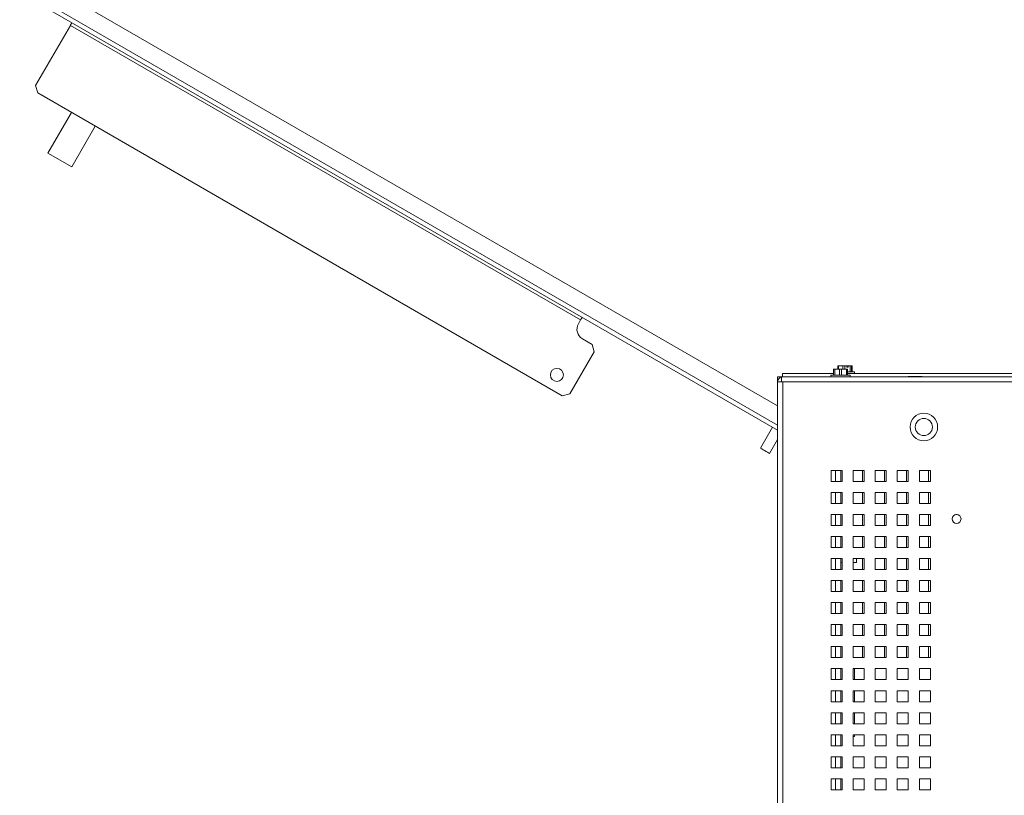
# Paper-space layout '3' of a CAD drawing. Header units: inches. Extents: x 1 to 109, y 1 to 85.
# Tile 68 of 109: x 77 to 92, y 25 to 36. Entities that reach past the tile are written whole.
import ezdxf

# ---------------------------------------------------------------- set-up
doc = ezdxf.new("R2010")
doc.units = ezdxf.units.IN
doc.header["$MEASUREMENT"] = 0
doc.linetypes.add('CENTERX2', pattern=[0.8, 0.5, -0.1, 0.1, -0.1])
doc.layers.add('FORMAT', color=7, linetype='Continuous')
doc.styles.add('SLDTEXTSTYLE0', font='GOTHIC.TTF', dxfattribs={"width": 0.913})
doc.dimstyles.new('SLDDIMSTYLE7', dxfattribs={"dimtxt": 0.625, "dimasz": 0.65, "dimexe": 0, "dimexo": 0.0625, "dimgap": 0.15625, "dimtad": 0, "dimtih": 1, "dimtoh": 1, "dimdec": 1, "dimlfac": 1.2, "dimrnd": 1e-09, "dimzin": 12, "dimdsep": 46, "dimtxsty": 'SLDTEXTSTYLE0', "dimsah": 1, "dimcen": 0, "dimadec": 0, "dimazin": 3, "dimtfac": 1, "dimtdec": 1, "dimtofl": 0, "dimtmove": 0, "dimatfit": 3, "dimfxl": 1, "dimfrac": 2, "dimtolj": 1, "dimtzin": 12, "dimarcsym": 0})

# ---------------------------------------------------------------- blocks, each defined once
blk = doc.blocks.new('_D_106')
at = {"layer": 'FORMAT', "color": 1, "ltscale": 5}
for p, q in [((78.686, 18.252), (75.288, 14.555)), ((75.288, 14.555), (74.038, 14.555))]:
    blk.add_line(p, q, dxfattribs=at)
blk.add_solid([(78.686, 18.252), (78.173, 17.841), (78.32, 17.706)], dxfattribs=at)
at = {"layer": 'FORMAT', "color": 1, "ltscale": 5, "char_height": 0.625, "attachment_point": 1, "style": 'SLDTEXTSTYLE0'}
for s, insert in [('19.2', (70.2, 15.353)), ('DOOR SWING', (68.487, 14.361))]:
    blk.add_mtext(s, dxfattribs=dict(at, insert=insert))

psp = doc.layouts.new('3')

# ---------------------------------------------------------------- linework, layer by layer
at = {"color": 7, "linetype": 'Continuous', "lineweight": 15, "ltscale": 5}
for p, q in [((75.7827, 38.067), (88.8858, 30.5019)), ((88.8858, 30.1345), (75.5514, 37.8331)), ((78.1841, 36.2593), (77.6591, 35.35)), ((85.9062, 31.801), (78.1841, 36.2593)), ((77.6591, 35.35), (77.6896, 35.2362)), ((77.6896, 35.2362), (85.6282, 30.6529)), ((77.8436, 34.3253), (78.1996, 34.9418)), ((78.2044, 34.1169), (78.5604, 34.7335)), ((78.2044, 34.1169), (77.8436, 34.3253)), ((85.8729, 31.7433), (85.9062, 31.801)), ((86.0782, 31.4323), (85.9339, 31.5156)), ((85.742, 30.6834), (86.1087, 31.3184)), ((86.1087, 31.3184), (86.0782, 31.4323)), ((88.9595, 30.9918), (88.9595, 30.9419)), ((89.7349, 30.9918), (88.9595, 30.9918)), ((89.7357, 31.0594), (89.7349, 31.0591)), ((89.7349, 31.0558), (89.7349, 31.0591)), ((89.7513, 31.0558), (89.7349, 31.0558)), ((89.7349, 30.9654), (89.7349, 31.0558)), ((89.7357, 31.0594), (89.7869, 31.0594)), ((89.7869, 31.0594), (89.7513, 31.0558)), ((89.7513, 31.0558), (89.7513, 30.9654)), ((89.8226, 31.0558), (89.7869, 31.0594)), ((89.7869, 31.0594), (89.8911, 31.0594)), ((89.796, 31.1056), (89.8014, 31.1093)), ((89.8086, 31.1056), (89.796, 31.1056)), ((89.796, 31.0594), (89.796, 31.1056)), ((89.8412, 31.1093), (89.8005, 31.1093)), ((89.8412, 31.1093), (89.8086, 31.1056)), ((89.8086, 31.1056), (89.8086, 31.0594)), ((89.8226, 30.9654), (89.8226, 31.0558)), ((89.8555, 31.0558), (89.8226, 31.0558)), ((89.8738, 31.1056), (89.8412, 31.1093)), ((89.9321, 31.1093), (89.8412, 31.1093)), ((89.8911, 31.0594), (89.8555, 31.0558)), ((89.8555, 31.0558), (89.8555, 30.9654)), ((89.9064, 31.1056), (89.8738, 31.1056)), ((89.8738, 31.0594), (89.8738, 31.1056)), ((89.9268, 31.0558), (89.8911, 31.0594)), ((89.8911, 31.0594), (89.9424, 31.0594)), ((89.9064, 31.1056), (89.9064, 31.0594)), ((89.9268, 30.9654), (89.9268, 31.0558)), ((89.9432, 31.0558), (89.9268, 31.0558)), ((89.9324, 31.1089), (89.9321, 31.1093)), ((89.9562, 31.1093), (89.9321, 31.1093)), ((89.9324, 31.0858), (89.9324, 31.1089)), ((89.9324, 31.0858), (89.9565, 31.0858)), ((89.9432, 31.0591), (89.9424, 31.0594)), ((89.9432, 31.0591), (89.9432, 31.0558)), ((89.9432, 31.0558), (89.9432, 30.9654)), ((89.9601, 31.0153), (89.9432, 31.0153)), ((93.3013, 30.9918), (89.9432, 30.9918)), ((89.9562, 31.1093), (89.9565, 31.1089)), ((89.9562, 31.1093), (90.008, 31.1093)), ((89.9565, 31.0858), (89.9565, 31.1089)), ((89.9825, 31.1056), (89.9565, 31.1089)), ((90.0497, 31.0153), (89.9601, 31.0153)), ((89.9825, 31.0153), (89.9825, 31.1056)), ((90.0026, 31.1056), (89.9825, 31.1056)), ((90.008, 31.1093), (90.0026, 31.1056)), ((90.0026, 31.1056), (90.0026, 31.0153)), ((90.0134, 31.1056), (90.008, 31.1093)), ((90.0134, 31.0153), (90.0134, 31.1056)), ((90.0497, 30.9918), (90.0497, 31.0153)), ((88.8855, 30.9419), (88.9354, 30.9419)), ((88.8855, 30.9419), (88.8855, 30.5021)), ((88.8858, 13.3542), (88.8858, 30.863)), ((88.8858, 30.863), (88.948, 30.863)), ((88.9354, 30.9419), (88.9354, 30.9363)), ((88.948, 30.9419), (88.9354, 30.9419)), ((88.948, 30.863), (88.948, 30.9419)), ((88.948, 30.9419), (102.1772, 30.9419)), ((88.948, 30.863), (88.9647, 30.863)), ((88.9647, 30.863), (88.9647, 13.3542)), ((102.1772, 30.863), (88.9647, 30.863)), ((89.694, 30.9654), (89.694, 30.9419)), ((89.984, 30.9654), (89.694, 30.9654)), ((89.984, 30.9419), (89.984, 30.9654)), ((90.8624, 30.9436), (90.8624, 30.9419)), ((90.8624, 30.9436), (91.0758, 30.9436)), ((91.0758, 30.9419), (91.0758, 30.9436)), ((85.6282, 30.6529), (85.742, 30.6834)), ((88.8101, 30.1782), (88.6276, 29.862)), ((88.7647, 29.7828), (88.8858, 29.9925)), ((88.8855, 13.9286), (88.8855, 29.9921)), ((89.8647, 29.5253), (89.698, 29.5253)), ((89.698, 29.5253), (89.698, 29.3586)), ((89.8436, 29.5253), (89.8436, 29.3586)), ((89.8647, 29.3586), (89.8647, 29.5253)), ((90.198, 29.5253), (90.0314, 29.5253)), ((90.0314, 29.5253), (90.0314, 29.3586)), ((90.1689, 29.5253), (90.1689, 29.3588)), ((90.198, 29.3586), (90.198, 29.5253)), ((90.5314, 29.5253), (90.3647, 29.5253)), ((90.3647, 29.5253), (90.3647, 29.3586)), ((90.5022, 29.5253), (90.5022, 29.3588)), ((90.5314, 29.3586), (90.5314, 29.5253)), ((90.8647, 29.5253), (90.698, 29.5253)), ((90.698, 29.5253), (90.698, 29.3586)), ((90.8355, 29.5253), (90.8355, 29.3588)), ((90.8647, 29.3586), (90.8647, 29.5253)), ((91.198, 29.5253), (91.0314, 29.5253)), ((91.0314, 29.5253), (91.0314, 29.3586)), ((91.1689, 29.5253), (91.1689, 29.3588)), ((91.198, 29.3586), (91.198, 29.5253)), ((89.698, 29.3586), (89.8647, 29.3586)), ((89.8436, 29.3588), (89.8647, 29.3588)), ((90.0314, 29.3586), (90.198, 29.3586)), ((90.1689, 29.3588), (90.198, 29.3588)), ((90.3647, 29.3586), (90.5314, 29.3586)), ((90.5022, 29.3588), (90.5314, 29.3588)), ((90.698, 29.3586), (90.8647, 29.3586)), ((90.8355, 29.3588), (90.8647, 29.3588)), ((91.0314, 29.3586), (91.198, 29.3586)), ((91.1689, 29.3588), (91.198, 29.3588)), ((89.8647, 29.1919), (89.698, 29.1919)), ((89.698, 29.1919), (89.698, 29.0253)), ((89.8436, 29.1919), (89.8436, 29.0253)), ((89.8647, 29.0253), (89.8647, 29.1919)), ((90.198, 29.1919), (90.0314, 29.1919)), ((90.0314, 29.1919), (90.0314, 29.0253)), ((90.1689, 29.1919), (90.1689, 29.0254)), ((90.198, 29.0253), (90.198, 29.1919)), ((90.5314, 29.1919), (90.3647, 29.1919)), ((90.3647, 29.1919), (90.3647, 29.0253)), ((90.5022, 29.1919), (90.5022, 29.0254)), ((90.5314, 29.0253), (90.5314, 29.1919)), ((90.8647, 29.1919), (90.698, 29.1919)), ((90.698, 29.1919), (90.698, 29.0253)), ((90.8355, 29.1919), (90.8355, 29.0254)), ((90.8647, 29.0253), (90.8647, 29.1919)), ((91.198, 29.1919), (91.0314, 29.1919)), ((91.0314, 29.1919), (91.0314, 29.0253)), ((91.1689, 29.1919), (91.1689, 29.0254)), ((91.198, 29.0253), (91.198, 29.1919)), ((89.698, 29.0253), (89.8647, 29.0253)), ((89.8436, 29.0254), (89.8647, 29.0254)), ((90.0314, 29.0253), (90.198, 29.0253)), ((90.1689, 29.0254), (90.198, 29.0254)), ((90.3647, 29.0253), (90.5314, 29.0253)), ((90.5022, 29.0254), (90.5314, 29.0254)), ((90.698, 29.0253), (90.8647, 29.0253)), ((90.8355, 29.0254), (90.8647, 29.0254)), ((91.0314, 29.0253), (91.198, 29.0253)), ((91.1689, 29.0254), (91.198, 29.0254)), ((89.8647, 28.8586), (89.698, 28.8586)), ((89.698, 28.8586), (89.698, 28.6919)), ((89.8436, 28.8586), (89.8436, 28.6919)), ((89.8647, 28.6919), (89.8647, 28.8586)), ((90.198, 28.8586), (90.0314, 28.8586)), ((90.0314, 28.8586), (90.0314, 28.6919)), ((90.1689, 28.8586), (90.1689, 28.6921)), ((90.198, 28.6919), (90.198, 28.8586)), ((90.5314, 28.8586), (90.3647, 28.8586)), ((90.3647, 28.8586), (90.3647, 28.6919)), ((90.5022, 28.8586), (90.5022, 28.6921)), ((90.5314, 28.6919), (90.5314, 28.8586)), ((90.8647, 28.8586), (90.698, 28.8586)), ((90.698, 28.8586), (90.698, 28.6919)), ((90.8355, 28.8586), (90.8355, 28.6921)), ((90.8647, 28.6919), (90.8647, 28.8586)), ((91.198, 28.8586), (91.0314, 28.8586)), ((91.0314, 28.8586), (91.0314, 28.6919)), ((91.1689, 28.8586), (91.1689, 28.6921)), ((91.198, 28.6919), (91.198, 28.8586)), ((91.6042, 28.8588), (91.5841, 28.8588)), ((89.698, 28.6919), (89.8647, 28.6919)), ((89.8436, 28.6921), (89.8647, 28.6921)), ((90.0314, 28.6919), (90.198, 28.6919)), ((90.1689, 28.6921), (90.198, 28.6921)), ((90.3647, 28.6919), (90.5314, 28.6919)), ((90.5022, 28.6921), (90.5314, 28.6921)), ((90.698, 28.6919), (90.8647, 28.6919)), ((90.8355, 28.6921), (90.8647, 28.6921)), ((91.0314, 28.6919), (91.198, 28.6919)), ((91.1689, 28.6921), (91.198, 28.6921)), ((89.8647, 28.5253), (89.698, 28.5253)), ((89.698, 28.5253), (89.698, 28.3586)), ((89.8436, 28.5253), (89.8436, 28.3586)), ((89.8647, 28.3586), (89.8647, 28.5253)), ((90.198, 28.5253), (90.0314, 28.5253)), ((90.0314, 28.5253), (90.0314, 28.3586)), ((90.1689, 28.5253), (90.1689, 28.3588)), ((90.198, 28.3586), (90.198, 28.5253)), ((90.5314, 28.5253), (90.3647, 28.5253)), ((90.3647, 28.5253), (90.3647, 28.3586)), ((90.5022, 28.5253), (90.5022, 28.3588)), ((90.5314, 28.3586), (90.5314, 28.5253)), ((90.8647, 28.5253), (90.698, 28.5253)), ((90.698, 28.5253), (90.698, 28.3586)), ((90.8355, 28.5253), (90.8355, 28.3588)), ((90.8647, 28.3586), (90.8647, 28.5253)), ((91.198, 28.5253), (91.0314, 28.5253)), ((91.0314, 28.5253), (91.0314, 28.3586)), ((91.1689, 28.5253), (91.1689, 28.3588)), ((91.198, 28.3586), (91.198, 28.5253)), ((89.698, 28.3586), (89.8647, 28.3586)), ((89.8436, 28.3588), (89.8647, 28.3588)), ((90.0314, 28.3586), (90.198, 28.3586)), ((90.1689, 28.3588), (90.198, 28.3588)), ((90.3647, 28.3586), (90.5314, 28.3586)), ((90.5022, 28.3588), (90.5314, 28.3588)), ((90.698, 28.3586), (90.8647, 28.3586)), ((90.8355, 28.3588), (90.8647, 28.3588)), ((91.0314, 28.3586), (91.198, 28.3586)), ((91.1689, 28.3588), (91.198, 28.3588)), ((89.8647, 28.1919), (89.698, 28.1919)), ((89.698, 28.1919), (89.698, 28.0253)), ((89.8436, 28.1919), (89.8436, 28.0253)), ((89.8647, 28.0253), (89.8647, 28.1919)), ((90.198, 28.1919), (90.0314, 28.1919)), ((90.0314, 28.1919), (90.0314, 28.0253)), ((90.0795, 28.1919), (90.0795, 28.1317)), ((90.1689, 28.1919), (90.1689, 28.0254)), ((90.198, 28.0253), (90.198, 28.1919)), ((90.5314, 28.1919), (90.3647, 28.1919)), ((90.3647, 28.1919), (90.3647, 28.0253)), ((90.5022, 28.1919), (90.5022, 28.0254)), ((90.5314, 28.0253), (90.5314, 28.1919)), ((90.8647, 28.1919), (90.698, 28.1919)), ((90.698, 28.1919), (90.698, 28.0253)), ((90.8355, 28.1919), (90.8355, 28.0254)), ((90.8647, 28.0253), (90.8647, 28.1919)), ((91.198, 28.1919), (91.0314, 28.1919)), ((91.0314, 28.1919), (91.0314, 28.0253)), ((91.1689, 28.1919), (91.1689, 28.0254)), ((91.198, 28.0253), (91.198, 28.1919)), ((89.698, 28.0253), (89.8647, 28.0253)), ((89.8436, 28.1317), (89.8647, 28.1317)), ((89.8436, 28.0254), (89.8647, 28.0254)), ((90.0314, 28.1317), (90.0795, 28.1317)), ((90.0314, 28.0253), (90.198, 28.0253)), ((90.1689, 28.0254), (90.198, 28.0254)), ((90.3647, 28.0253), (90.5314, 28.0253)), ((90.5022, 28.0254), (90.5314, 28.0254)), ((90.698, 28.0253), (90.8647, 28.0253)), ((90.8355, 28.0254), (90.8647, 28.0254)), ((91.0314, 28.0253), (91.198, 28.0253)), ((91.1689, 28.0254), (91.198, 28.0254)), ((89.8647, 27.8586), (89.698, 27.8586)), ((89.698, 27.8586), (89.698, 27.6919)), ((89.8436, 27.8586), (89.8436, 27.6919)), ((89.8647, 27.6919), (89.8647, 27.8586)), ((90.198, 27.8586), (90.0314, 27.8586)), ((90.0314, 27.8586), (90.0314, 27.6919)), ((90.1689, 27.8586), (90.1689, 27.6921)), ((90.198, 27.6919), (90.198, 27.8586)), ((90.5314, 27.8586), (90.3647, 27.8586)), ((90.3647, 27.8586), (90.3647, 27.6919)), ((90.5022, 27.8586), (90.5022, 27.6921)), ((90.5314, 27.6919), (90.5314, 27.8586)), ((90.8647, 27.8586), (90.698, 27.8586)), ((90.698, 27.8586), (90.698, 27.6919)), ((90.8355, 27.8586), (90.8355, 27.6921)), ((90.8647, 27.6919), (90.8647, 27.8586)), ((91.198, 27.8586), (91.0314, 27.8586)), ((91.0314, 27.8586), (91.0314, 27.6919)), ((91.1689, 27.8586), (91.1689, 27.6921)), ((91.198, 27.6919), (91.198, 27.8586)), ((89.698, 27.6919), (89.8647, 27.6919)), ((89.8436, 27.6921), (89.8647, 27.6921)), ((90.0314, 27.6919), (90.198, 27.6919)), ((90.1689, 27.6921), (90.198, 27.6921)), ((90.3647, 27.6919), (90.5314, 27.6919)), ((90.5022, 27.6921), (90.5314, 27.6921)), ((90.698, 27.6919), (90.8647, 27.6919)), ((90.8355, 27.6921), (90.8647, 27.6921)), ((91.0314, 27.6919), (91.198, 27.6919)), ((91.1689, 27.6921), (91.198, 27.6921)), ((89.8647, 27.5253), (89.698, 27.5253)), ((89.698, 27.5253), (89.698, 27.3586)), ((89.8436, 27.5253), (89.8436, 27.3586)), ((89.8647, 27.3586), (89.8647, 27.5253)), ((90.198, 27.5253), (90.0314, 27.5253)), ((90.0314, 27.5253), (90.0314, 27.3586)), ((90.1689, 27.5253), (90.1689, 27.3588)), ((90.198, 27.3586), (90.198, 27.5253)), ((90.5314, 27.5253), (90.3647, 27.5253)), ((90.3647, 27.5253), (90.3647, 27.3586)), ((90.5022, 27.5253), (90.5022, 27.3588)), ((90.5314, 27.3586), (90.5314, 27.5253)), ((90.8647, 27.5253), (90.698, 27.5253)), ((90.698, 27.5253), (90.698, 27.3586)), ((90.8355, 27.5253), (90.8355, 27.3588)), ((90.8647, 27.3586), (90.8647, 27.5253)), ((91.198, 27.5253), (91.0314, 27.5253)), ((91.0314, 27.5253), (91.0314, 27.3586)), ((91.1689, 27.5253), (91.1689, 27.3588)), ((91.198, 27.3586), (91.198, 27.5253)), ((89.698, 27.3586), (89.8647, 27.3586)), ((89.8436, 27.3588), (89.8647, 27.3588)), ((90.0314, 27.3586), (90.198, 27.3586)), ((90.1689, 27.3588), (90.198, 27.3588)), ((90.3647, 27.3586), (90.5314, 27.3586)), ((90.5022, 27.3588), (90.5314, 27.3588)), ((90.698, 27.3586), (90.8647, 27.3586)), ((90.8355, 27.3588), (90.8647, 27.3588)), ((91.0314, 27.3586), (91.198, 27.3586)), ((91.1689, 27.3588), (91.198, 27.3588)), ((89.8647, 27.1919), (89.698, 27.1919)), ((89.698, 27.1919), (89.698, 27.0253)), ((89.8436, 27.1919), (89.8436, 27.0253)), ((89.8647, 27.0253), (89.8647, 27.1919)), ((90.198, 27.1919), (90.0314, 27.1919)), ((90.0314, 27.1919), (90.0314, 27.0253)), ((90.1689, 27.1919), (90.1689, 27.0254)), ((90.198, 27.0253), (90.198, 27.1919)), ((90.5314, 27.1919), (90.3647, 27.1919)), ((90.3647, 27.1919), (90.3647, 27.0253)), ((90.5022, 27.1919), (90.5022, 27.0254)), ((90.5314, 27.0253), (90.5314, 27.1919)), ((90.8647, 27.1919), (90.698, 27.1919)), ((90.698, 27.1919), (90.698, 27.0253)), ((90.8355, 27.1919), (90.8355, 27.0254)), ((90.8647, 27.0253), (90.8647, 27.1919)), ((91.198, 27.1919), (91.0314, 27.1919)), ((91.0314, 27.1919), (91.0314, 27.0253)), ((91.1689, 27.1919), (91.1689, 27.0254)), ((91.198, 27.0253), (91.198, 27.1919)), ((89.698, 27.0253), (89.8647, 27.0253)), ((89.8436, 27.0254), (89.8647, 27.0254)), ((90.0314, 27.0253), (90.198, 27.0253)), ((90.1689, 27.0254), (90.198, 27.0254)), ((90.3647, 27.0253), (90.5314, 27.0253)), ((90.5022, 27.0254), (90.5314, 27.0254)), ((90.698, 27.0253), (90.8647, 27.0253)), ((90.8355, 27.0254), (90.8647, 27.0254)), ((91.0314, 27.0253), (91.198, 27.0253)), ((91.1689, 27.0254), (91.198, 27.0254)), ((89.8647, 26.8586), (89.698, 26.8586)), ((89.698, 26.8586), (89.698, 26.6919)), ((89.8436, 26.8586), (89.8436, 26.6919)), ((89.8647, 26.6919), (89.8647, 26.8586)), ((90.198, 26.8586), (90.0314, 26.8586)), ((90.0314, 26.8586), (90.0314, 26.6919)), ((90.1689, 26.8586), (90.1689, 26.6921)), ((90.198, 26.6919), (90.198, 26.8586)), ((90.5314, 26.8586), (90.3647, 26.8586)), ((90.3647, 26.8586), (90.3647, 26.6919)), ((90.5022, 26.8586), (90.5022, 26.6921)), ((90.5314, 26.6919), (90.5314, 26.8586)), ((90.8647, 26.8586), (90.698, 26.8586)), ((90.698, 26.8586), (90.698, 26.6919)), ((90.8355, 26.8586), (90.8355, 26.6921)), ((90.8647, 26.6919), (90.8647, 26.8586)), ((91.198, 26.8586), (91.0314, 26.8586)), ((91.0314, 26.8586), (91.0314, 26.6919)), ((91.1689, 26.8586), (91.1689, 26.6921)), ((91.198, 26.6919), (91.198, 26.8586)), ((89.698, 26.6919), (89.8647, 26.6919)), ((89.8436, 26.6921), (89.8647, 26.6921)), ((90.0314, 26.6919), (90.198, 26.6919)), ((90.1689, 26.6921), (90.198, 26.6921)), ((90.3647, 26.6919), (90.5314, 26.6919)), ((90.5022, 26.6921), (90.5314, 26.6921)), ((90.698, 26.6919), (90.8647, 26.6919)), ((90.8355, 26.6921), (90.8647, 26.6921)), ((91.0314, 26.6919), (91.198, 26.6919)), ((91.1689, 26.6921), (91.198, 26.6921)), ((89.8647, 26.5253), (89.698, 26.5253)), ((89.698, 26.5253), (89.698, 26.3586)), ((89.8436, 26.5253), (89.8436, 26.3586)), ((89.8647, 26.3586), (89.8647, 26.5253)), ((90.198, 26.5253), (90.0314, 26.5253)), ((90.0314, 26.5253), (90.0314, 26.3586)), ((90.0504, 26.3586), (90.0504, 26.5253)), ((90.198, 26.3586), (90.198, 26.5253)), ((90.5314, 26.5253), (90.3647, 26.5253)), ((90.3647, 26.5253), (90.3647, 26.3586)), ((90.5314, 26.3586), (90.5314, 26.5253)), ((90.8647, 26.5253), (90.698, 26.5253)), ((90.698, 26.5253), (90.698, 26.3586)), ((90.8647, 26.3586), (90.8647, 26.5253)), ((91.198, 26.5253), (91.0314, 26.5253)), ((91.0314, 26.5253), (91.0314, 26.3586)), ((91.198, 26.3586), (91.198, 26.5253)), ((89.698, 26.3586), (89.8647, 26.3586)), ((89.8436, 26.3588), (89.8647, 26.3588)), ((90.0314, 26.3586), (90.198, 26.3586)), ((90.3647, 26.3586), (90.5314, 26.3586)), ((90.698, 26.3586), (90.8647, 26.3586)), ((91.0314, 26.3586), (91.198, 26.3586)), ((89.8647, 26.1919), (89.698, 26.1919)), ((89.698, 26.1919), (89.698, 26.0253)), ((89.8436, 26.1919), (89.8436, 26.0253)), ((89.8647, 26.0253), (89.8647, 26.1919)), ((90.198, 26.1919), (90.0314, 26.1919)), ((90.0314, 26.1919), (90.0314, 26.0253)), ((90.0504, 26.0253), (90.0504, 26.1919)), ((90.198, 26.0253), (90.198, 26.1919)), ((90.5314, 26.1919), (90.3647, 26.1919)), ((90.3647, 26.1919), (90.3647, 26.0253)), ((90.5314, 26.0253), (90.5314, 26.1919)), ((90.8647, 26.1919), (90.698, 26.1919)), ((90.698, 26.1919), (90.698, 26.0253)), ((90.8647, 26.0253), (90.8647, 26.1919)), ((91.198, 26.1919), (91.0314, 26.1919)), ((91.0314, 26.1919), (91.0314, 26.0253)), ((91.198, 26.0253), (91.198, 26.1919)), ((89.698, 26.0253), (89.8647, 26.0253)), ((89.8436, 26.0254), (89.8647, 26.0254)), ((90.0314, 26.0253), (90.198, 26.0253)), ((90.3647, 26.0253), (90.5314, 26.0253)), ((90.698, 26.0253), (90.8647, 26.0253)), ((91.0314, 26.0253), (91.198, 26.0253)), ((89.8647, 25.8586), (89.698, 25.8586)), ((89.698, 25.8586), (89.698, 25.6919)), ((89.8436, 25.8586), (89.8436, 25.6919)), ((89.8647, 25.6919), (89.8647, 25.8586)), ((90.198, 25.8586), (90.0314, 25.8586)), ((90.0314, 25.8586), (90.0314, 25.6919)), ((90.0504, 25.6919), (90.0504, 25.8586)), ((90.198, 25.6919), (90.198, 25.8586)), ((90.5314, 25.8586), (90.3647, 25.8586)), ((90.3647, 25.8586), (90.3647, 25.6919)), ((90.5314, 25.6919), (90.5314, 25.8586)), ((90.8647, 25.8586), (90.698, 25.8586)), ((90.698, 25.8586), (90.698, 25.6919)), ((90.8647, 25.6919), (90.8647, 25.8586)), ((91.198, 25.8586), (91.0314, 25.8586)), ((91.0314, 25.8586), (91.0314, 25.6919)), ((91.198, 25.6919), (91.198, 25.8586)), ((89.698, 25.6919), (89.8647, 25.6919)), ((89.8436, 25.6921), (89.8647, 25.6921)), ((90.0314, 25.6919), (90.198, 25.6919)), ((90.3647, 25.6919), (90.5314, 25.6919)), ((90.698, 25.6919), (90.8647, 25.6919)), ((91.0314, 25.6919), (91.198, 25.6919)), ((89.8647, 25.5253), (89.698, 25.5253)), ((89.698, 25.5253), (89.698, 25.3586)), ((89.8436, 25.5253), (89.8436, 25.3586)), ((89.8647, 25.3586), (89.8647, 25.5253)), ((90.198, 25.5253), (90.0314, 25.5253)), ((90.0314, 25.5253), (90.0314, 25.3586)), ((90.0314, 25.4969), (90.0504, 25.4969)), ((90.0504, 25.4969), (90.0504, 25.5253)), ((90.198, 25.3586), (90.198, 25.5253)), ((90.5314, 25.5253), (90.3647, 25.5253)), ((90.3647, 25.5253), (90.3647, 25.3586)), ((90.5314, 25.3586), (90.5314, 25.5253)), ((90.8647, 25.5253), (90.698, 25.5253)), ((90.698, 25.5253), (90.698, 25.3586)), ((90.8647, 25.3586), (90.8647, 25.5253)), ((91.198, 25.5253), (91.0314, 25.5253)), ((91.0314, 25.5253), (91.0314, 25.3586)), ((91.198, 25.3586), (91.198, 25.5253)), ((89.698, 25.3586), (89.8647, 25.3586)), ((89.8436, 25.3588), (89.8647, 25.3588)), ((90.0314, 25.3586), (90.198, 25.3586)), ((90.3647, 25.3586), (90.5314, 25.3586)), ((90.698, 25.3586), (90.8647, 25.3586)), ((91.0314, 25.3586), (91.198, 25.3586)), ((89.8647, 25.1919), (89.698, 25.1919)), ((89.698, 25.1919), (89.698, 25.0253)), ((89.8436, 25.1919), (89.8436, 25.0253)), ((89.8647, 25.0253), (89.8647, 25.1919)), ((90.198, 25.1919), (90.0314, 25.1919)), ((90.0314, 25.1919), (90.0314, 25.0253)), ((90.198, 25.0253), (90.198, 25.1919)), ((90.5314, 25.1919), (90.3647, 25.1919)), ((90.3647, 25.1919), (90.3647, 25.0253)), ((90.5314, 25.0253), (90.5314, 25.1919)), ((90.8647, 25.1919), (90.698, 25.1919)), ((90.698, 25.1919), (90.698, 25.0253)), ((90.8647, 25.0253), (90.8647, 25.1919)), ((91.198, 25.1919), (91.0314, 25.1919)), ((91.0314, 25.1919), (91.0314, 25.0253)), ((91.198, 25.0253), (91.198, 25.1919)), ((89.698, 25.0253), (89.8647, 25.0253)), ((89.8436, 25.0254), (89.8647, 25.0254)), ((90.0314, 25.0253), (90.198, 25.0253)), ((90.3647, 25.0253), (90.5314, 25.0253)), ((90.698, 25.0253), (90.8647, 25.0253)), ((91.0314, 25.0253), (91.198, 25.0253)), ((89.8647, 24.8586), (89.698, 24.8586)), ((89.698, 24.8586), (89.698, 24.6919)), ((89.8436, 24.8586), (89.8436, 24.6919)), ((89.8647, 24.6919), (89.8647, 24.8586)), ((90.198, 24.8586), (90.0314, 24.8586)), ((90.0314, 24.8586), (90.0314, 24.6919)), ((90.198, 24.6919), (90.198, 24.8586)), ((90.5314, 24.8586), (90.3647, 24.8586)), ((90.3647, 24.8586), (90.3647, 24.6919)), ((90.5314, 24.6919), (90.5314, 24.8586)), ((90.8647, 24.8586), (90.698, 24.8586)), ((90.698, 24.8586), (90.698, 24.6919)), ((90.8647, 24.6919), (90.8647, 24.8586)), ((91.198, 24.8586), (91.0314, 24.8586)), ((91.0314, 24.8586), (91.0314, 24.6919)), ((91.198, 24.6919), (91.198, 24.8586)), ((89.698, 24.6919), (89.8647, 24.6919)), ((89.8436, 24.6921), (89.8647, 24.6921)), ((90.0314, 24.6919), (90.198, 24.6919)), ((90.3647, 24.6919), (90.5314, 24.6919)), ((90.698, 24.6919), (90.8647, 24.6919)), ((91.0314, 24.6919), (91.198, 24.6919))]:
    psp.add_line(p, q, dxfattribs=at)
at = {"color": 8, "linetype": 'Continuous', "lineweight": 15, "ltscale": 5}
for p, q in [((75.5847, 37.8907), (88.8858, 30.2113)), ((89.7647, 29.3586), (89.7647, 29.5253)), ((89.7647, 29.0253), (89.7647, 29.1919)), ((89.7647, 28.6919), (89.7647, 28.8586)), ((89.7647, 28.3586), (89.7647, 28.5253)), ((89.7647, 28.0253), (89.7647, 28.1919)), ((89.7647, 27.6919), (89.7647, 27.8586)), ((89.7647, 27.3586), (89.7647, 27.5253)), ((89.7647, 27.0253), (89.7647, 27.1919)), ((89.7647, 26.6919), (89.7647, 26.8586)), ((89.7647, 26.3586), (89.7647, 26.5253)), ((89.7647, 26.0253), (89.7647, 26.1919)), ((89.7647, 25.6919), (89.7647, 25.8586)), ((89.7647, 25.3586), (89.7647, 25.5253)), ((89.7647, 25.0253), (89.7647, 25.1919)), ((89.7647, 24.6919), (89.7647, 24.8586))]:
    psp.add_line(p, q, dxfattribs=at)
at = {"color": 7, "linetype": 'Continuous', "lineweight": 15, "ltscale": 5, "flags": 128}
for points in [[(78.1841, 36.2593), (78.1887, 36.2672), (78.1931, 36.2748), (78.1971, 36.2818), (78.2006, 36.2879), (78.2035, 36.2929), (78.2057, 36.2966), (78.207, 36.2989), (78.2074, 36.2997)], [(85.9295, 31.8414), (85.929, 31.8406), (85.9277, 31.8383), (85.9256, 31.8346), (85.9227, 31.8295), (85.9191, 31.8234), (85.9151, 31.8165), (85.9107, 31.8089), (85.9062, 31.801)], [(88.7647, 29.7828), (88.761, 29.7849), (88.7502, 29.7911), (88.7336, 29.8007), (88.713, 29.8127), (88.6905, 29.8257), (88.6686, 29.8383), (88.6497, 29.8492), (88.6358, 29.8572), (88.6285, 29.8614), (88.6276, 29.862)]]:
    psp.add_lwpolyline(points, dxfattribs=at)
at = {"color": 7, "linetype": 'Continuous', "lineweight": 15, "ltscale": 25}
for centre, radius in [((85.5468, 30.9702), 0.0987), ((91.0997, 30.1819), 0.2083), ((91.0997, 30.1809), 0.13), ((91.5941, 28.7916), 0.0679)]:
    psp.add_circle(centre, radius, dxfattribs=at)
for centre, radius, start, end in [((86.0172, 31.6599), 0.1667, 150, 240), ((88.9647, 30.863), 0.0789, 102.19229, 180)]:
    psp.add_arc(centre, radius, start, end, dxfattribs=at)
at = {"color": 7, "linetype": 'Continuous', "lineweight": 15, "ltscale": 5}
psp.add_open_spline([(89.9324, 31.1089), (89.9252, 31.1082), (89.9165, 31.1074), (89.9079, 31.1059), (89.9064, 31.1056)], degree=3, knots=[0, 0, 0, 0, 0.83175147, 1, 1, 1, 1], dxfattribs=at)
at = {"layer": 'FORMAT', "color": 1, "linetype": 'CENTERX2', "lineweight": 0, "ltscale": 5}
psp.add_arc((89.5064, 30.0258), 15.9905, 150.77428, 267.77582, dxfattribs=at)

# ---------------------------------------------------------------- dimensions: what is measured, and where the dimension line sits
at = {"layer": 'FORMAT', "color": 1, "ltscale": 5}
dim = psp.add_radius_dim(center=(89.5064, 30.0258), mpoint=(78.6861, 18.2522), text='<>\\PDOOR SWING', dimstyle='SLDDIMSTYLE7', override={"dimpost": '<>'}, dxfattribs=at)
dim.commit()
dim.dimension.update_dxf_attribs({"geometry": '_D_106', "text_midpoint": (71.2625, 14.5549), "dimtype": 164})

doc.saveas('drawing.dxf')
